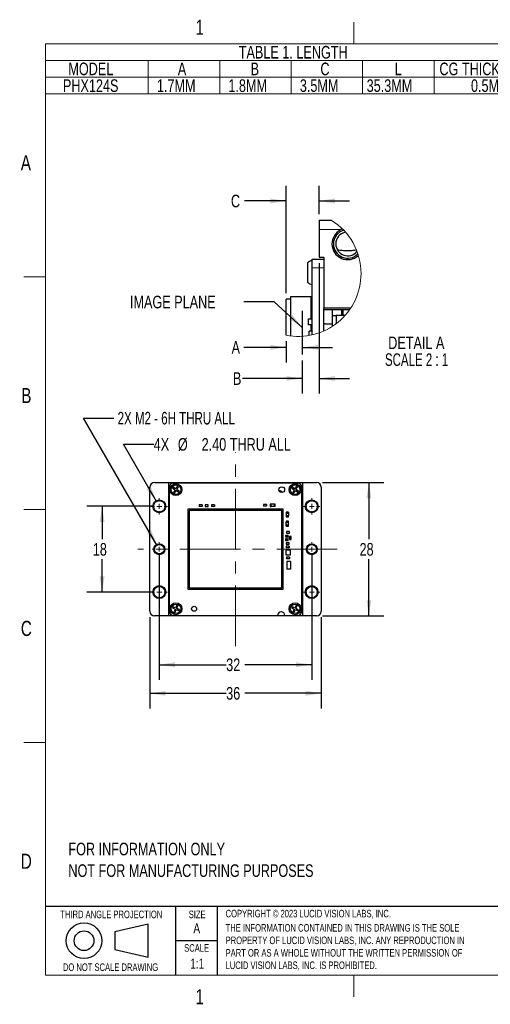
# Model space of a CAD drawing. Header units: millimetres. Extents: x 5 to 274, y 4 to 211.
# Tile 1 of 28: x 5 to 104, y 4 to 211. Entities that reach past the tile are written whole.
import ezdxf

# ---------------------------------------------------------------- set-up
doc = ezdxf.new("R2010")
doc.units = ezdxf.units.MM
doc.linetypes.add('CENTERX2', pattern=[20.32, 12.7, -2.54, 2.54, -2.54])
doc.linetypes.add('PHANTOM', pattern=[12.7, 6.35, -1.27, 1.27, -1.27, 1.27, -1.27])
doc.layers.add('DIMENSIONS', color=8, linetype='Continuous')
doc.layers.add('FORMAT', color=7, linetype='Continuous')
doc.styles.add('SLDTEXTSTYLE0', font='TXT', dxfattribs={"width": 0.75})
doc.styles.add('SLDTEXTSTYLE5', font='TXT', dxfattribs={"width": 0.684211})
doc.styles.add('SLDTEXTSTYLE6', font='TXT', dxfattribs={"width": 0.681818})
doc.dimstyles.new('SLDDIMSTYLE2', dxfattribs={"dimtxt": 0.18, "dimasz": 3.302, "dimexe": 0, "dimexo": 0.0625, "dimgap": 0, "dimtad": 0, "dimtih": 1, "dimtoh": 1, "dimdec": 0, "dimrnd": 1e-09, "dimzin": 0, "dimdsep": 46, "dimtxsty": 'Standard', "dimsah": 1, "dimcen": 0.09, "dimadec": 0, "dimazin": 0, "dimtfac": 3.302, "dimtdec": 0, "dimtofl": 0, "dimtmove": 0, "dimatfit": 3, "dimfxl": 0, "dimfrac": 2, "dimtolj": 1, "dimtzin": 0, "dimarcsym": 0})
doc.dimstyles.new('SLDDIMSTYLE3', dxfattribs={"dimtxt": 2.645833, "dimasz": 3.302, "dimexe": 0, "dimexo": 0.0625, "dimgap": 0.661458, "dimtad": 0, "dimtih": 1, "dimtoh": 1, "dimdec": 0, "dimrnd": 1e-09, "dimzin": 12, "dimdsep": 46, "dimtxsty": 'SLDTEXTSTYLE0', "dimsah": 1, "dimcen": 0.09, "dimadec": 0, "dimazin": 3, "dimtfac": 1, "dimtdec": 0, "dimtofl": 0, "dimtmove": 0, "dimatfit": 3, "dimfxl": 0, "dimfrac": 2, "dimtolj": 1, "dimtzin": 12, "dimarcsym": 0})
doc.dimstyles.new('SLDDIMSTYLE8', dxfattribs={"dimtxt": 2.645833, "dimasz": 3.302, "dimexe": 0, "dimexo": 0.0625, "dimgap": 0.661458, "dimtad": 0, "dimtih": 1, "dimtoh": 1, "dimrnd": 1e-09, "dimzin": 4, "dimdsep": 46, "dimtxsty": 'SLDTEXTSTYLE0', "dimsah": 1, "dimcen": 0, "dimadec": 0, "dimazin": 1, "dimtfac": 1, "dimtofl": 0, "dimtmove": 0, "dimatfit": 3, "dimfxl": 0, "dimfrac": 2, "dimtolj": 1, "dimtzin": 12, "dimarcsym": 0})
doc.dimstyles.new('SLDDIMSTYLE9', dxfattribs={"dimtxt": 2.645833, "dimasz": 3.302, "dimexe": 0, "dimexo": 0.0625, "dimgap": 0.661458, "dimtad": 0, "dimtih": 1, "dimtoh": 1, "dimdec": 1, "dimlfac": 0.5, "dimrnd": 1e-09, "dimzin": 12, "dimdsep": 46, "dimtxsty": 'SLDTEXTSTYLE0', "dimsah": 1, "dimcen": 0.09, "dimadec": 0, "dimazin": 3, "dimtfac": 1, "dimtdec": 1, "dimtmove": 0, "dimatfit": 0, "dimfxl": 0, "dimfrac": 2, "dimtolj": 1, "dimtzin": 12, "dimarcsym": 0})

# ---------------------------------------------------------------- blocks, each defined once
blk = doc.blocks.new('SW_NOTE_0')
at = {"color": 0, "linetype": 'Continuous', "lineweight": 0, "char_height": 2.6458, "attachment_point": 1, "style": 'SLDTEXTSTYLE0'}
for s, insert in [('FOR INFORMATION ONLY', (0, 3.41)), ('NOT FOR MANUFACTURING PURPOSES', (0, -1.12))]:
    blk.add_mtext(s, dxfattribs=dict(at, insert=insert))
blk = doc.blocks.new('SW_NOTE_0_2')
at = {"layer": 'FORMAT', "color": 0, "char_height": 1.5875, "attachment_point": 1, "style": 'SLDTEXTSTYLE0'}
for s, insert in [('THE INFORMATION CONTAINED IN THIS DRAWING IS THE SOLE', (0, 2.05)), ('PROPERTY OF LUCID VISION LABS, INC. ANY REPRODUCTION IN', (0, -0.57)), ('PART OR AS A WHOLE WITHOUT THE WRITTEN PERMISSION OF', (0, -3.19)), ('LUCID VISION LABS, INC. IS PROHIBITED.', (0, -5.8))]:
    blk.add_mtext(s, dxfattribs=dict(at, insert=insert))
blk = doc.blocks.new('SW_TABLEANNOTATION_1')
at = {"color": 0, "linetype": 'Continuous', "lineweight": 18}
for p, q in [((0, 0), (0, -3.51)), ((0, 0), (21.57, 0)), ((21.57, 0), (36.57, 0)), ((36.57, 0), (51.57, 0)), ((51.57, 0), (66.57, 0)), ((66.57, 0), (81.57, 0)), ((81.57, 0), (108.41, 0)), ((108.41, 0), (108.41, -3.51)), ((0, -3.51), (0, -7.01)), ((0, -3.51), (21.57, -3.51)), ((21.57, -3.51), (21.57, -7.01)), ((21.57, -3.51), (36.57, -3.51)), ((36.57, -3.51), (36.57, -7.01)), ((36.57, -3.51), (51.57, -3.51)), ((51.57, -3.51), (51.57, -7.01)), ((51.57, -3.51), (66.57, -3.51)), ((66.57, -3.51), (66.57, -7.01)), ((66.57, -3.51), (81.57, -3.51)), ((81.57, -3.51), (81.57, -7.01)), ((81.57, -3.51), (108.41, -3.51)), ((108.41, -3.51), (108.41, -7.01)), ((0, -7.01), (0, -10.52)), ((0, -7.01), (21.57, -7.01)), ((21.57, -7.01), (21.57, -10.52)), ((21.57, -7.01), (36.57, -7.01)), ((36.57, -7.01), (36.57, -10.52)), ((36.57, -7.01), (51.57, -7.01)), ((51.57, -7.01), (51.57, -10.52)), ((51.57, -7.01), (66.57, -7.01)), ((66.57, -7.01), (66.57, -10.52)), ((66.57, -7.01), (81.57, -7.01)), ((81.57, -7.01), (81.57, -10.52)), ((81.57, -7.01), (108.41, -7.01)), ((108.41, -7.01), (108.41, -10.52)), ((0, -10.52), (21.57, -10.52)), ((21.57, -10.52), (36.57, -10.52)), ((36.57, -10.52), (51.57, -10.52)), ((51.57, -10.52), (66.57, -10.52)), ((66.57, -10.52), (81.57, -10.52)), ((81.57, -10.52), (108.41, -10.52))]:
    blk.add_line(p, q, dxfattribs=at)
at = {"color": 0, "linetype": 'Continuous', "lineweight": 0, "attachment_point": 1, "style": 'SLDTEXTSTYLE0'}
for s, insert, char_height in [('TABLE 1. LENGTH', (40.56, -0.44), 2.6458), ('MODEL', (4.79, -3.94), 2.646), ('A', (27.77, -3.94), 2.65), ('B', (43.05, -3.94), 2.65), ('C', (57.7, -3.94), 2.65), ('L', (73.29, -3.94), 2.65), ('CG THICKNESS', (82.69, -3.94), 2.6458), ('PHX124S', (3.65, -7.45), 2.646), ('1.7MM', (23.38, -7.45), 2.646), ('1.8MM', (38.38, -7.45), 2.646), ('3.5MM', (53.38, -7.45), 2.646), ('35.3MM', (67.41, -7.45), 2.646), ('0.5MM', (89.31, -7.45), 2.646)]:
    blk.add_mtext(s, dxfattribs=dict(at, insert=insert, char_height=char_height))
blk = doc.blocks.new('_D_16')
at = {"layer": 'DIMENSIONS'}
for p, q in [((32.81, 108.62), (18.9, 108.62)), ((22.08, 108.62), (22.08, 101.72)), ((22.08, 90.62), (22.08, 97.51)), ((32.81, 90.62), (18.9, 90.62))]:
    blk.add_line(p, q, dxfattribs=at)
for points in [[(22.08, 108.62), (21.57, 105.31), (22.59, 105.31)], [(22.08, 90.62), (22.59, 93.92), (21.57, 93.92)]]:
    blk.add_solid(points, dxfattribs=at)
at = {"layer": 'DIMENSIONS', "insert": (20.12, 100.92), "char_height": 2.646, "attachment_point": 1, "style": 'SLDTEXTSTYLE0'}
blk.add_mtext('18', dxfattribs=at)
blk = doc.blocks.new('_D_17')
at = {"layer": 'DIMENSIONS'}
for p, q in [((34.08, 98.35), (34.08, 72.19)), ((66.08, 98.35), (66.08, 72.19)), ((34.08, 75.37), (48.12, 75.37)), ((66.08, 75.37), (52.03, 75.37))]:
    blk.add_line(p, q, dxfattribs=at)
for points in [[(34.08, 75.37), (37.38, 74.86), (37.38, 75.88)], [(66.08, 75.37), (62.78, 75.88), (62.78, 74.86)]]:
    blk.add_solid(points, dxfattribs=at)
at = {"layer": 'DIMENSIONS', "insert": (48.12, 76.68), "char_height": 2.646, "attachment_point": 1, "style": 'SLDTEXTSTYLE0'}
blk.add_mtext('32', dxfattribs=at)
blk = doc.blocks.new('_D_18')
at = {"layer": 'DIMENSIONS'}
for p, q in [((32.08, 85.35), (32.08, 66.19)), ((68.08, 85.35), (68.08, 66.19)), ((32.08, 69.37), (48.12, 69.37)), ((68.08, 69.37), (52.03, 69.37))]:
    blk.add_line(p, q, dxfattribs=at)
for points in [[(32.08, 69.37), (35.38, 68.86), (35.38, 69.88)], [(68.08, 69.37), (64.78, 69.88), (64.78, 68.86)]]:
    blk.add_solid(points, dxfattribs=at)
at = {"layer": 'DIMENSIONS', "insert": (48.12, 70.68), "char_height": 2.646, "attachment_point": 1, "style": 'SLDTEXTSTYLE0'}
blk.add_mtext('36', dxfattribs=at)
blk = doc.blocks.new('_D_19')
at = {"layer": 'DIMENSIONS'}
for p, q in [((68.35, 113.62), (81.25, 113.62)), ((78.08, 113.62), (78.08, 101.72)), ((78.08, 85.62), (78.08, 97.51)), ((68.35, 85.62), (81.25, 85.62))]:
    blk.add_line(p, q, dxfattribs=at)
for points in [[(78.08, 113.62), (77.57, 110.31), (78.59, 110.31)], [(78.08, 85.62), (78.59, 88.92), (77.57, 88.92)]]:
    blk.add_solid(points, dxfattribs=at)
at = {"layer": 'DIMENSIONS', "insert": (76.12, 100.92), "char_height": 2.646, "attachment_point": 1, "style": 'SLDTEXTSTYLE0'}
blk.add_mtext('28', dxfattribs=at)
blk = doc.blocks.new('_D_20')
at = {"layer": 'DIMENSIONS'}
for p, q in [((33.48, 109.65), (26.56, 121.64)), ((26.56, 121.64), (32.91, 121.64))]:
    blk.add_line(p, q, dxfattribs=at)
blk.add_solid([(33.48, 109.65), (32.27, 112.77), (31.39, 112.26)], dxfattribs=at)
at = {"layer": 'DIMENSIONS', "attachment_point": 1, "style": 'SLDTEXTSTYLE0'}
for s, insert, char_height in [('4X', (32.91, 122.95), 2.646), ('%%c', (37.98, 122.95), 2.646), ('2.40 THRU ALL', (42.97, 122.95), 2.6458)]:
    blk.add_mtext(s, dxfattribs=dict(at, insert=insert, char_height=char_height))
blk = doc.blocks.new('SW_RADIAL_DIMENSION_0')
at = {"layer": 'DIMENSIONS', "color": 0}
for p, q in [((8.25, -24.55), (-7.14, 2.1)), ((-7.14, 2.1), (-0.79, 2.1))]:
    blk.add_line(p, q, dxfattribs=at)
blk.add_solid([(8.25, -24.55), (7.04, -21.44), (6.16, -21.95)], dxfattribs=at)
at = {"layer": 'DIMENSIONS', "color": 0, "insert": (0, 3.41), "char_height": 2.6458, "attachment_point": 1, "style": 'SLDTEXTSTYLE5'}
blk.add_mtext('2X M2 - 6H THRU ALL', dxfattribs=at)
blk = doc.blocks.new('SW_CENTERMARKSYMBOL_9')
at = {"color": 0, "linetype": 'Continuous', "lineweight": 18}
for p, q in [((-1, 0), (-1.7, 0)), ((0, 0), (-0.5, 0)), ((0, 1), (0, 1.7)), ((0, 0), (0, 0.5)), ((0, 0), (0, -0.5)), ((0, 0), (0.5, 0)), ((1, 0), (1.7, 0)), ((0, -1), (0, -1.7))]:
    blk.add_line(p, q, dxfattribs=at)
blk = doc.blocks.new('SW_CENTERMARKSYMBOL_10')
at = {"color": 0, "linetype": 'Continuous', "lineweight": 18}
for p, q in [((-1, 0), (-1.7, 0)), ((0, 0), (-0.5, 0)), ((0, 1), (0, 1.7)), ((0, 0), (0, 0.5)), ((0, 0), (0, -0.5)), ((0, 0), (0.5, 0)), ((1, 0), (1.7, 0)), ((0, -1), (0, -1.7))]:
    blk.add_line(p, q, dxfattribs=at)
blk = doc.blocks.new('SW_CENTERMARKSYMBOL_11')
at = {"color": 0, "linetype": 'Continuous', "lineweight": 18}
for p, q in [((-1, 0), (-1.7, 0)), ((0, 0), (-0.5, 0)), ((0, 1), (0, 1.7)), ((0, 0), (0, 0.5)), ((0, 0), (0, -0.5)), ((0, 0), (0.5, 0)), ((1, 0), (1.7, 0)), ((0, -1), (0, -1.7))]:
    blk.add_line(p, q, dxfattribs=at)
blk = doc.blocks.new('SW_CENTERMARKSYMBOL_12')
at = {"color": 0, "linetype": 'Continuous', "lineweight": 18}
for p, q in [((-1, 0), (-1.7, 0)), ((0, 0), (-0.5, 0)), ((0, 1), (0, 1.7)), ((0, 0), (0, 0.5)), ((0, 0), (0, -0.5)), ((0, 0), (0.5, 0)), ((1, 0), (1.7, 0)), ((0, -1), (0, -1.7))]:
    blk.add_line(p, q, dxfattribs=at)
blk = doc.blocks.new('SW_CENTERMARKSYMBOL_13')
at = {"color": 0, "linetype": 'Continuous', "lineweight": 18}
for p, q in [((-1, 0), (-1.5, 0)), ((0, 0), (-0.5, 0)), ((0, 1), (0, 1.5)), ((0, 0), (0, 0.5)), ((0, 0), (0, -0.5)), ((0, 0), (0.5, 0)), ((1, 0), (1.5, 0)), ((0, -1), (0, -1.5))]:
    blk.add_line(p, q, dxfattribs=at)
blk = doc.blocks.new('SW_CENTERMARKSYMBOL_14')
at = {"color": 0, "linetype": 'Continuous', "lineweight": 18}
for p, q in [((-1, 0), (-1.5, 0)), ((0, 0), (-0.5, 0)), ((0, 1), (0, 1.5)), ((0, 0), (0, 0.5)), ((0, 0), (0, -0.5)), ((0, 0), (0.5, 0)), ((1, 0), (1.5, 0)), ((0, -1), (0, -1.5))]:
    blk.add_line(p, q, dxfattribs=at)
blk = doc.blocks.new('_D_21')
at = {"layer": 'DIMENSIONS'}
for p, q in [((60.7, 143.27), (60.7, 138.81)), ((60.7, 141.98), (51.86, 141.98)), ((64.1, 141.98), (70.45, 141.98))]:
    blk.add_line(p, q, dxfattribs=at)
for points in [[(60.7, 141.98), (57.4, 142.49), (57.4, 141.47)], [(64.1, 141.98), (67.4, 141.47), (67.4, 142.49)]]:
    blk.add_solid(points, dxfattribs=at)
at = {"layer": 'DIMENSIONS', "insert": (49.25, 143.29), "char_height": 2.65, "attachment_point": 1, "style": 'SLDTEXTSTYLE0'}
blk.add_mtext('A', dxfattribs=at)
blk = doc.blocks.new('_D_22')
at = {"layer": 'DIMENSIONS'}
for p, q in [((67.63, 159.63), (67.63, 132.28)), ((64.1, 139.2), (64.1, 132.28)), ((64.1, 135.45), (51.56, 135.45)), ((67.63, 135.45), (73.98, 135.45))]:
    blk.add_line(p, q, dxfattribs=at)
for points in [[(64.1, 135.45), (60.8, 135.96), (60.8, 134.95)], [(67.63, 135.45), (70.93, 134.95), (70.93, 135.96)]]:
    blk.add_solid(points, dxfattribs=at)
at = {"layer": 'DIMENSIONS', "insert": (49.54, 136.76), "char_height": 2.65, "attachment_point": 1, "style": 'SLDTEXTSTYLE0'}
blk.add_mtext('B', dxfattribs=at)
blk = doc.blocks.new('_D_23')
at = {"layer": 'DIMENSIONS'}
for p, q in [((60.7, 153.37), (60.7, 175.9)), ((67.63, 169.97), (67.63, 175.9)), ((60.7, 172.72), (51.99, 172.72)), ((67.63, 172.72), (73.98, 172.72))]:
    blk.add_line(p, q, dxfattribs=at)
for points in [[(60.7, 172.72), (57.4, 173.23), (57.4, 172.21)], [(67.63, 172.72), (70.93, 172.21), (70.93, 173.23)]]:
    blk.add_solid(points, dxfattribs=at)
at = {"layer": 'DIMENSIONS', "insert": (49.12, 174.03), "char_height": 2.65, "attachment_point": 1, "style": 'SLDTEXTSTYLE0'}
blk.add_mtext('C', dxfattribs=at)
blk = doc.blocks.new('SW_NOTE_0_5')
at = {"color": 0, "linetype": 'Continuous', "lineweight": 0, "attachment_point": 2}
for s, insert, char_height, style in [('DETAIL A', (7.15, 3.41), 2.646, 'SLDTEXTSTYLE0'), ('SCALE 2 : 1', (7.21, -0.12), 2.6458, 'SLDTEXTSTYLE6')]:
    blk.add_mtext(s, dxfattribs=dict(at, insert=insert, char_height=char_height, style=style))

msp = doc.modelspace()

# ---------------------------------------------------------------- linework, layer by layer
at = {"color": 7, "linetype": 'Continuous', "lineweight": 25}
for p, q in [((67.6293351, 168.6971113), (70.1662764, 168.6971113)), ((67.6293351, 168.6971113), (67.6293351, 166.6971147)), ((67.6293351, 166.6971147), (67.6293351, 160.8971134)), ((72.5781709, 166.789215), (72.2545624, 166.6971147)), ((65.169334, 159.6971135), (65.169334, 155.6971129)), ((66.1693342, 158.6971134), (66.1693342, 160.4971122)), ((66.1693342, 160.4971122), (68.6293352, 160.4971122)), ((67.6293351, 160.8971134), (68.6293352, 160.8971134)), ((68.6293352, 160.8971134), (68.6293352, 150.2971127)), ((66.1693342, 144.6225326), (66.1693342, 158.6971134)), ((60.699334, 144.5446079), (60.699334, 152.0971134)), ((61.699336, 152.0971134), (60.699334, 152.0971134)), ((61.699336, 152.6971124), (65.9393348, 152.6971124)), ((61.699336, 144.3869388), (61.699336, 152.6971124)), ((65.9393348, 147.9755407), (65.9393348, 152.6971124)), ((64.0993347, 149.6449269), (64.0993347, 140.4674787)), ((68.6293352, 150.2971127), (74.3048914, 150.2971127)), ((68.6293352, 150.0971131), (68.6293352, 150.2971127)), ((68.6293352, 145.4426935), (68.6293352, 150.0971131)), ((74.0345731, 149.8971134), (68.6293352, 149.8971134)), ((70.4293341, 148.6971136), (70.4293341, 149.8971134)), ((72.4293344, 148.6971136), (72.4293344, 149.8971134)), ((72.629334, 149.8971134), (72.629334, 148.6971136)), ((65.3703302, 147.9755407), (66.1693342, 147.9755407)), ((65.3703302, 146.7175707), (65.3703302, 147.9755407)), ((68.869324, 146.9225352), (70.3693252, 146.9225352)), ((70.3693252, 146.9225352), (70.3693252, 146.3829577)), ((70.4293341, 148.6971136), (71.2293346, 148.6971136)), ((70.4293341, 146.421696), (70.4293341, 148.6971136)), ((71.2293346, 148.6971136), (71.2293346, 146.9844812)), ((73.0823945, 148.6971136), (71.2293346, 148.6971136)), ((66.1693342, 146.7175707), (65.3703302, 146.7175707)), ((65.5703299, 144.5010491), (65.5703299, 145.3755349)), ((66.1693342, 145.3755349), (65.5703299, 145.3755349)), ((65.9393348, 145.3755349), (65.9393348, 146.7175707)), ((32.0794694, 86.6157597), (32.0794694, 112.6157597)), ((33.0794694, 113.6157597), (35.9794694, 113.6157597)), ((35.9794694, 113.6157597), (35.9794694, 85.6157597)), ((35.9794694, 113.6157597), (41.2794694, 113.6157597)), ((36.1794694, 112.6157597), (36.1794694, 86.6157597)), ((37.0036848, 112.6123452), (36.8737536, 112.3987618)), ((36.8737536, 112.3987618), (37.4077121, 112.0739337)), ((37.5376433, 112.2875171), (37.0036848, 112.6123452)), ((63.0794694, 113.5157597), (37.0794694, 113.5157597)), ((37.4077121, 112.0739337), (37.0828839, 111.5399752)), ((37.2172682, 112.482414), (37.087337, 112.2688306)), ((37.2128152, 111.7535586), (37.4263986, 111.6236273)), ((37.2964673, 111.4100439), (37.6212955, 111.9440024)), ((37.8624715, 112.8214756), (37.5376433, 112.2875171)), ((37.6212955, 111.9440024), (38.1552539, 111.6191743)), ((37.9461236, 112.4779609), (37.7325402, 112.6078922)), ((37.7512267, 112.1575858), (38.0760549, 112.6915443)), ((38.2851852, 111.8327577), (37.7512267, 112.1575858)), ((38.0760549, 112.6915443), (37.8624715, 112.8214756)), ((37.9416705, 111.7491055), (38.0716018, 111.9626889)), ((38.1552539, 111.6191743), (38.2851852, 111.8327577)), ((41.2794694, 113.6157597), (58.8794694, 113.6157597)), ((41.3794694, 113.5157597), (41.2794694, 113.6157597)), ((58.8794694, 113.6157597), (58.7794694, 113.5157597)), ((58.8794694, 113.6157597), (64.1794694, 113.6157597)), ((62.0036848, 112.6123452), (61.8737536, 112.3987618)), ((61.8737536, 112.3987618), (62.4077121, 112.0739337)), ((62.5376433, 112.2875171), (62.0036848, 112.6123452)), ((62.4077121, 112.0739337), (62.0828839, 111.5399752)), ((62.2172682, 112.482414), (62.087337, 112.2688306)), ((62.2128152, 111.7535586), (62.4263986, 111.6236273)), ((62.2964673, 111.4100439), (62.6212955, 111.9440024)), ((62.8624715, 112.8214756), (62.5376433, 112.2875171)), ((62.6212955, 111.9440024), (63.155254, 111.6191743)), ((62.9461236, 112.4779609), (62.7325402, 112.6078922)), ((62.7512267, 112.1575858), (63.0760549, 112.6915443)), ((63.2851852, 111.8327577), (62.7512267, 112.1575858)), ((63.0760549, 112.6915443), (62.8624715, 112.8214756)), ((62.9416706, 111.7491055), (63.0716018, 111.9626889)), ((63.155254, 111.6191743), (63.2851852, 111.8327577)), ((63.9794694, 86.6157597), (63.9794694, 112.6157597)), ((64.1794694, 85.6157597), (64.1794694, 113.6157597)), ((64.1794694, 113.6157597), (67.0794694, 113.6157597)), ((68.0794694, 112.6157597), (68.0794694, 86.6157597)), ((37.0828839, 111.5399752), (37.2964673, 111.4100439)), ((62.0828839, 111.5399752), (62.2964673, 111.4100439)), ((60.0794694, 108.0157597), (40.0794694, 108.0157597)), ((40.0794694, 108.0157597), (40.0794694, 91.2157597)), ((40.3794694, 107.7157597), (40.3794694, 91.5157597)), ((59.7794694, 107.7157597), (40.3794694, 107.7157597)), ((42.4402553, 108.9302502), (42.4402553, 108.6012643)), ((43.0692406, 108.9302502), (42.4402553, 108.9302502)), ((43.0692406, 108.6012643), (42.4402553, 108.6012643)), ((43.0692406, 108.9302502), (43.0692406, 108.6012643)), ((43.7402584, 108.9302502), (43.7402584, 108.6012643)), ((44.3692437, 108.9302502), (43.7402584, 108.9302502)), ((43.7402584, 108.6012643), (44.3692437, 108.6012644)), ((44.3692437, 108.6012644), (44.3692437, 108.9302502)), ((45.6692467, 108.9302503), (45.0402614, 108.9302503)), ((45.0402614, 108.9302503), (45.0402614, 108.6012644)), ((45.6692467, 108.6012644), (45.0402614, 108.6012644)), ((45.6692467, 108.9302503), (45.6692467, 108.6012644)), ((55.9399807, 108.9802535), (55.9399807, 108.6512676)), ((56.5689659, 108.9802535), (55.9399807, 108.9802535)), ((56.568966, 108.6512676), (55.9399807, 108.6512676)), ((56.5689659, 108.9802535), (56.568966, 108.6512676)), ((57.379397, 109.0556461), (57.379397, 108.5756461)), ((57.379397, 109.0556461), (57.389397, 109.0556461)), ((57.379397, 108.5756461), (57.389397, 108.5756461)), ((57.579397, 109.0656461), (57.389397, 109.0656461)), ((57.389397, 108.5656461), (57.579397, 108.5656461)), ((57.579397, 109.0556461), (57.579397, 109.0656461)), ((58.179397, 109.0556462), (57.579397, 109.0556461)), ((57.579397, 108.5756461), (57.579397, 109.0556461)), ((58.179397, 108.5756462), (57.579397, 108.5756461)), ((57.579397, 108.5656461), (57.579397, 108.5756461)), ((58.179397, 109.0656462), (58.179397, 109.0556462)), ((58.369397, 109.0656462), (58.179397, 109.0656462)), ((58.179397, 109.0556462), (58.179397, 108.5756462)), ((58.179397, 108.5756462), (58.179397, 108.5656462)), ((58.369397, 108.5656462), (58.179397, 108.5656462)), ((58.379397, 109.0556462), (58.369397, 109.0556462)), ((58.379397, 108.5756462), (58.369397, 108.5756462)), ((58.379397, 108.5756462), (58.379397, 109.0556462)), ((59.7794694, 91.5157597), (59.7794694, 107.7157597)), ((60.0794694, 91.2157597), (60.0794694, 108.0157597)), ((60.6795832, 107.3826802), (60.6795832, 107.1926802)), ((60.6795832, 107.1926802), (60.6895832, 107.1926802)), ((60.6795832, 106.5926802), (60.6795832, 106.4026802)), ((60.6895832, 106.5926802), (60.6795832, 106.5926802)), ((60.6858698, 105.4754384), (60.6858698, 105.2854384)), ((61.1695832, 107.3926802), (60.6895832, 107.3926802)), ((60.6895832, 107.3926802), (60.6895832, 107.3826802)), ((60.6895832, 107.1926802), (61.1695832, 107.1926802)), ((60.6895832, 107.1926802), (60.6895832, 106.5926802)), ((61.1695832, 106.5926802), (60.6895832, 106.5926802)), ((60.6895832, 106.3926802), (60.6895832, 106.4026802)), ((60.6895832, 106.3926802), (61.1695832, 106.3926802)), ((60.6958698, 105.4854384), (60.6958698, 105.4754384)), ((61.1758698, 105.4854384), (60.6958698, 105.4854384)), ((61.1695832, 107.3926802), (61.1695832, 107.3826802)), ((61.1695832, 107.1926802), (61.1795832, 107.1926802)), ((61.1695832, 107.1926802), (61.1695832, 106.5926802)), ((61.1795832, 106.5926802), (61.1695832, 106.5926802)), ((61.1695832, 106.3926802), (61.1695832, 106.4026802)), ((61.1758698, 105.4854384), (61.1758698, 105.4754384)), ((61.1795832, 107.3826802), (61.1795832, 107.1926802)), ((61.1795832, 106.4026802), (61.1795832, 106.5926802)), ((61.1858698, 105.2854384), (61.1858698, 105.4754384)), ((60.6858698, 105.2854384), (60.6958698, 105.2854384)), ((60.6858699, 104.4954384), (60.6858699, 104.6854384)), ((60.6958699, 104.6854384), (60.6858699, 104.6854384)), ((60.6958698, 105.2854384), (61.1758698, 105.2854384)), ((60.6958699, 104.6854384), (60.6958698, 105.2854384)), ((61.1758699, 104.6854384), (60.6958699, 104.6854384)), ((60.6958699, 104.4854384), (60.6958699, 104.4954384)), ((60.6958699, 104.4854384), (61.1758699, 104.4854384)), ((61.1758698, 105.2854384), (61.1858698, 105.2854384)), ((61.1758699, 104.6854384), (61.1758698, 105.2854384)), ((61.1858699, 104.6854384), (61.1758699, 104.6854384)), ((61.1758699, 104.4854384), (61.1758699, 104.4954384)), ((61.1858699, 104.4954384), (61.1858699, 104.6854384)), ((60.6045863, 102.4532826), (60.6045863, 102.2632826)), ((60.6045863, 102.2632826), (60.6145863, 102.2632826)), ((60.6045864, 101.6632826), (60.6045864, 101.4732826)), ((60.6145864, 101.6632826), (60.6045864, 101.6632826)), ((61.0945863, 102.4632826), (60.6145863, 102.4632826)), ((60.6145863, 102.4632826), (60.6145863, 102.4532826)), ((60.6145863, 102.2632826), (61.0945863, 102.2632826)), ((60.6145863, 102.2632826), (60.6145864, 101.6632826)), ((61.0945864, 101.6632826), (60.6145864, 101.6632826)), ((60.6145864, 101.4632826), (60.6145864, 101.4732826)), ((60.6145864, 101.4632826), (61.0945864, 101.4632826)), ((61.393963, 103.3278565), (60.7649777, 103.3278564)), ((60.7649777, 103.3278564), (60.7649777, 102.9988706)), ((60.7649777, 102.9988706), (61.393963, 102.9988706)), ((61.0945863, 102.4632826), (61.0945863, 102.4532826)), ((61.0945863, 102.2632826), (61.1045863, 102.2632826)), ((61.0945863, 102.2632826), (61.0945864, 101.6632826)), ((61.1045864, 101.6632826), (61.0945864, 101.6632826)), ((61.0945864, 101.4632826), (61.0945864, 101.4732826)), ((61.1045863, 102.4532826), (61.1045863, 102.2632826)), ((61.1045864, 101.4732826), (61.1045864, 101.6632826)), ((61.393963, 102.9988706), (61.393963, 103.3278565)), ((61.7439633, 102.2552533), (61.4149774, 102.2552533)), ((61.4149774, 102.2552533), (61.4149775, 101.626268)), ((61.4149775, 101.626268), (61.7439633, 101.626268)), ((61.7439633, 101.626268), (61.7439633, 102.2552533)), ((60.6094702, 99.4383564), (60.6094702, 98.4383584)), ((61.6094682, 99.4383564), (60.6094702, 99.4383564)), ((60.7149747, 100.9778503), (60.7149747, 100.6488645)), ((61.34396, 100.9778503), (60.7149747, 100.9778503)), ((60.7149747, 100.6488645), (61.34396, 100.6488645)), ((60.7399839, 100.2528519), (60.7399839, 99.923866)), ((61.3689692, 100.2528519), (60.7399839, 100.2528519)), ((61.3689692, 99.923866), (60.7399839, 99.923866)), ((61.34396, 100.6488645), (61.34396, 100.9778503)), ((61.3689692, 100.2528519), (61.3689692, 99.923866)), ((61.6094682, 98.4383584), (61.6094682, 99.4383564)), ((60.6094702, 98.4383584), (61.6094682, 98.4383584)), ((61.3939631, 97.9278549), (60.7649778, 97.9278549)), ((60.7649778, 97.9278549), (60.7649778, 97.598869)), ((61.3939631, 97.598869), (60.7649778, 97.598869)), ((61.3939631, 97.9278549), (61.3939631, 97.598869)), ((61.6291031, 97.0401269), (60.8301613, 97.0401269)), ((60.8301613, 97.0401269), (60.8301614, 95.4410648)), ((61.6291031, 95.4410648), (60.8301614, 95.4410648)), ((61.6291031, 97.0401269), (61.6291031, 95.4410648)), ((40.0794694, 91.2157597), (60.0794694, 91.2157597)), ((40.3794694, 91.5157597), (59.7794694, 91.5157597)), ((36.9322332, 87.5147715), (36.8378098, 87.2832888)), ((36.8378098, 87.2832888), (37.4165163, 87.0472302)), ((37.5109398, 87.2787128), (36.9322332, 87.5147715)), ((37.1637159, 87.420348), (37.0692924, 87.1888654)), ((37.4165163, 87.0472302), (37.1804577, 86.4685236)), ((37.4119403, 86.3741001), (37.647999, 86.9528067)), ((37.7469985, 87.8574194), (37.5109398, 87.2787128)), ((37.647999, 86.9528067), (38.2267056, 86.716748)), ((37.8840576, 87.5315133), (37.652575, 87.6259367)), ((37.7424224, 87.1842893), (37.9784811, 87.7629959)), ((38.321129, 86.9482307), (37.7424224, 87.1842893)), ((37.9784811, 87.7629959), (37.7469985, 87.8574194)), ((37.9952229, 86.8111715), (38.0896464, 87.0426541)), ((38.2267056, 86.716748), (38.321129, 86.9482307)), ((61.9583869, 87.5543729), (61.849706, 87.3292319)), ((61.849706, 87.3292319), (62.4125585, 87.0575297)), ((62.5212393, 87.2826707), (61.9583869, 87.5543729)), ((62.1835278, 87.445692), (62.074847, 87.220551)), ((62.4125585, 87.0575297), (62.1408563, 86.4946772)), ((62.3659973, 86.3859963), (62.6376995, 86.9488488)), ((62.7929415, 87.8455232), (62.5212393, 87.2826707)), ((62.6376995, 86.9488488), (63.200552, 86.6771466)), ((62.9094016, 87.5117013), (62.6842607, 87.6203822)), ((62.7463803, 87.1739898), (63.0180825, 87.7368423)), ((63.3092328, 86.9022876), (62.7463803, 87.1739898)), ((63.0180825, 87.7368423), (62.7929415, 87.8455232)), ((62.975411, 86.7858275), (63.0840918, 87.0109685)), ((63.200552, 86.6771466), (63.3092328, 86.9022876)), ((35.9794694, 85.6157597), (33.0794694, 85.6157597)), ((64.1794694, 85.6157597), (35.9794694, 85.6157597)), ((37.0794694, 85.7157597), (58.9294694, 85.7157597)), ((37.1804577, 86.4685236), (37.4119403, 86.3741001)), ((37.2748811, 86.7000062), (37.5063638, 86.6055827)), ((60.4294694, 85.7157597), (63.0794694, 85.7157597)), ((62.1408563, 86.4946772), (62.3659973, 86.3859963)), ((62.2495372, 86.7198182), (62.4746782, 86.6111373)), ((67.0794694, 85.6157597), (64.1794694, 85.6157597))]:
    msp.add_line(p, q, dxfattribs=at)
at = {"color": 8, "linetype": 'PHANTOM', "lineweight": 18}
for p, q in [((72.2545624, 166.6971147), (67.6293351, 166.6971147)), ((66.1693342, 158.6971134), (68.6293352, 158.6971134)), ((57.389397, 109.0656461), (57.389397, 109.0556461)), ((57.389397, 108.5756461), (57.389397, 109.0556461)), ((57.389397, 109.0556461), (57.579397, 109.0556461)), ((57.579397, 108.5756461), (57.389397, 108.5756461)), ((57.389397, 108.5756461), (57.389397, 108.5656461)), ((58.179397, 109.0556462), (58.369397, 109.0556462)), ((58.369397, 108.5756462), (58.179397, 108.5756462)), ((58.369397, 109.0556462), (58.369397, 109.0656462)), ((58.369397, 109.0556462), (58.369397, 108.5756462)), ((58.369397, 108.5656462), (58.369397, 108.5756462)), ((60.6895832, 107.3826802), (60.6795832, 107.3826802)), ((60.6795832, 106.4026802), (60.6895832, 106.4026802)), ((60.6958698, 105.4754384), (60.6858698, 105.4754384)), ((60.6895832, 107.3826802), (61.1695832, 107.3826802)), ((60.6895832, 107.1926802), (60.6895832, 107.3826802)), ((60.6895832, 106.4026802), (60.6895832, 106.5926802)), ((61.1695832, 106.4026802), (60.6895832, 106.4026802)), ((60.6958698, 105.4754384), (61.1758698, 105.4754384)), ((60.6958698, 105.2854384), (60.6958698, 105.4754384)), ((61.1695832, 107.3826802), (61.1695832, 107.1926802)), ((61.1795832, 107.3826802), (61.1695832, 107.3826802)), ((61.1695832, 106.5926802), (61.1695832, 106.4026802)), ((61.1695832, 106.4026802), (61.1795832, 106.4026802)), ((61.1758698, 105.4754384), (61.1758698, 105.2854384)), ((61.1858698, 105.4754384), (61.1758698, 105.4754384)), ((60.6858699, 104.4954384), (60.6958699, 104.4954384)), ((60.6958699, 104.4954384), (60.6958699, 104.6854384)), ((61.1758699, 104.4954384), (60.6958699, 104.4954384)), ((61.1758699, 104.6854384), (61.1758699, 104.4954384)), ((61.1758699, 104.4954384), (61.1858699, 104.4954384)), ((60.6145863, 102.4532826), (60.6045863, 102.4532826)), ((60.6045864, 101.4732826), (60.6145864, 101.4732826)), ((60.6145863, 102.4532826), (61.0945863, 102.4532826)), ((60.6145863, 102.2632826), (60.6145863, 102.4532826)), ((60.6145864, 101.4732826), (60.6145864, 101.6632826)), ((61.0945864, 101.4732826), (60.6145864, 101.4732826)), ((61.0945863, 102.4532826), (61.0945863, 102.2632826)), ((61.1045863, 102.4532826), (61.0945863, 102.4532826)), ((61.0945864, 101.6632826), (61.0945864, 101.4732826)), ((61.0945864, 101.4732826), (61.1045864, 101.4732826))]:
    msp.add_line(p, q, dxfattribs=at)
at = {"color": 7, "linetype": 'CENTERX2', "lineweight": 18}
for p, q in [((50.0794694, 79.2657597), (50.0794694, 119.9657597)), ((71.4294694, 99.6157597), (29.54479, 99.6157597))]:
    msp.add_line(p, q, dxfattribs=at)
at = {"color": 7, "linetype": 'Continuous', "lineweight": 25}
for centre, radius in [((37.5794694, 112.1157597), 1.25), ((37.5794694, 112.1157597), 1), ((59.7794694, 112.1157597), 0.6), ((62.5794694, 112.1157597), 1.25), ((62.5794694, 112.1157597), 1), ((34.0794694, 108.6157597), 1.35), ((34.0794694, 108.6157597), 1.2), ((66.0794694, 108.6157597), 1.35), ((66.0794694, 108.6157597), 1.2), ((34.0794694, 99.6157597), 1.15), ((34.0794694, 99.6157597), 1), ((66.0794694, 99.6157597), 1.15), ((66.0794694, 99.6157597), 1), ((34.0794694, 90.6157597), 1.35), ((34.0794694, 90.6157597), 1.2), ((66.0794694, 90.6157597), 1.35), ((66.0794694, 90.6157597), 1.2), ((37.5794694, 87.1157597), 1.25), ((37.5794694, 87.1157597), 1), ((41.3794694, 87.1157597), 0.525), ((62.5794694, 87.1157597), 1.25), ((62.5794694, 87.1157597), 1)]:
    msp.add_circle(centre, radius, dxfattribs=at)
at = {"color": 7, "linetype": 'Continuous', "lineweight": 18}
for centre, radius, start, end in [((63.2506641, 157.4761793), 13.1808577, 0.000008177, 58.3539098), ((63.2506678, 157.476182), 13.180854, 258.839173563, 359.999996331)]:
    msp.add_arc(centre, radius, start, end, dxfattribs=at)
at = {"color": 7, "linetype": 'Continuous', "lineweight": 25}
for centre, radius, start, end in [((73.6238084, 163.6987558), 3.2962086, 114.544526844, 312.934652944), ((73.6116336, 163.7031916), 2.9823043, 105.961499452, 180.116793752), ((73.6119223, 163.7036463), 2.4825962, 100.08451623, 180.150797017), ((73.6222789, 163.6925023), 2.9929469, 179.911748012, 315.798113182), ((73.6236419, 163.6929773), 2.4943106, 179.905015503, 321.575982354), ((66.2918333, 158.7021124), 1.5000106, 94.684304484, 138.445712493), ((66.291823, 156.6920933), 1.4999891, 221.553958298, 265.316024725), ((68.8693243, 146.6225375), 0.2999977, 90.000053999, 143.127202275), ((33.0794694, 112.6157597), 1, 90, 180), ((37.0794694, 112.6157597), 0.9, 90, 180), ((58.8294694, 109.9657597), 2, 53.265929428, 79.0565894), ((63.0794694, 112.6157597), 0.9, 0, 90), ((67.0794694, 112.6157597), 1, 0, 90), ((57.389397, 109.0556461), 0.01, 90.000006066, 180.000006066), ((57.389397, 108.5756461), 0.01, 180.000006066, 270.000006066), ((58.369397, 109.0556462), 0.01, 0.000006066, 90.000006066), ((58.369397, 108.5756462), 0.01, 270.000006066, 0.000006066), ((60.6895832, 107.3826802), 0.01, 90.00000174, 180.00000174), ((60.6895832, 106.4026802), 0.01, 180.00000174, 270.00000174), ((60.6958698, 105.4754384), 0.01, 90.000003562, 180.000003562), ((61.1695832, 107.3826802), 0.01, 0.00000174, 90.00000174), ((61.1695832, 106.4026802), 0.01, 270.00000174, 0.000001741), ((61.1758698, 105.4754384), 0.01, 0.000003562, 90.000003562), ((60.6958699, 104.4954384), 0.01, 180.000003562, 270.000003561), ((61.1758699, 104.4954384), 0.01, 270.000003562, 0.000003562), ((60.6145863, 102.4532826), 0.01, 90.000001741, 180.000001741), ((60.6145864, 101.4732826), 0.01, 180.000001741, 270.00000174), ((61.0945863, 102.4532826), 0.01, 0.00000174, 90.000001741), ((61.0945864, 101.4732826), 0.01, 270.00000174, 0.00000174), ((33.0794694, 86.6157597), 1, 180, 270), ((37.0794694, 86.6157597), 0.9, 180, 270), ((59.6794694, 85.7157597), 0.75, 0, 180), ((63.0794694, 86.6157597), 0.9, 270, 0), ((67.0794694, 86.6157597), 1, 270, 0)]:
    msp.add_arc(centre, radius, start, end, dxfattribs=at)
msp.add_open_spline([(71.426272, 162.5153702), (71.6371616, 162.4770319), (72.0641668, 162.3994052), (72.6699064, 162.3475633), (73.2392085, 162.3242193), (73.7649301, 162.3204342), (74.2874978, 162.3337352), (74.8520571, 162.3624129), (75.2365591, 162.4256041), (75.4525323, 162.4610983)], degree=3, knots=[0, 0, 0, 0, 0.1588552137, 0.3216470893, 0.4502053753, 0.5813335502, 0.7113414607, 0.8378616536, 1, 1, 1, 1], dxfattribs=at)
at = {"layer": 'FORMAT', "color": 7, "linetype": 'Continuous', "lineweight": 18}
for p, q in [((74.95, 205.7), (74.95, 210.225)), ((10.2, 10.2), (10.2, 205.7)), ((10.2, 205.7), (269.2, 205.7)), ((10.2, 156.825), (5.675, 156.825)), ((5.674, 107.95), (10.201, 107.95)), ((10.2, 59.075), (5.675, 59.075)), ((269.2, 10.2), (10.2, 10.2)), ((74.95, 10.2), (74.95, 5.675))]:
    msp.add_line(p, q, dxfattribs=at)
at = {"layer": 'FORMAT'}
for p, q in [((10.2, 24.7144932), (269.2, 24.7144932)), ((37.5016428, 24.7144932), (37.5016428, 10.2)), ((46.2530547, 24.7144932), (46.2530547, 10.2)), ((31.7628721, 20.9247951), (24.7740467, 19.2878415)), ((31.7628721, 13.9680916), (31.7628721, 20.9247951)), ((24.7740467, 19.2878415), (24.7740467, 15.6050452)), ((37.5016428, 17.4572466), (46.2530547, 17.4572466)), ((24.7740467, 15.6050452), (31.7628721, 13.9680916))]:
    msp.add_line(p, q, dxfattribs=at)
for radius in [3.7492519, 2.0700637]:
    msp.add_circle((18.2780343, 17.4464434), radius, dxfattribs=at)

# ---------------------------------------------------------------- block references
at = {"color": 7, "linetype": 'Continuous', "lineweight": 0}
for name, p in [('SW_TABLEANNOTATION_1', (10.2, 205.7)), ('SW_NOTE_0_5', (80.8816764, 140.8509137)), ('SW_CENTERMARKSYMBOL_9', (34.0794694, 108.6157597)), ('SW_CENTERMARKSYMBOL_10', (66.0794694, 108.6157597)), ('SW_CENTERMARKSYMBOL_14', (34.0794694, 99.6157597)), ('SW_CENTERMARKSYMBOL_13', (66.0794694, 99.6157597)), ('SW_CENTERMARKSYMBOL_11', (34.0794694, 90.6157597)), ('SW_CENTERMARKSYMBOL_12', (66.0794694, 90.6157597)), ('SW_NOTE_0', (15, 34.5958717))]:
    msp.add_blockref(name, p, dxfattribs=at)
at = {"layer": 'DIMENSIONS'}
msp.add_blockref('SW_RADIAL_DIMENSION_0', (25.3328324, 125.0367497), dxfattribs=at)
at = {"layer": 'FORMAT'}
msp.add_blockref('SW_NOTE_0_2', (48, 18.8833333), dxfattribs=at)

# ---------------------------------------------------------------- texts
at = {"layer": 'DIMENSIONS', "insert": (27.9204199, 152.825206), "char_height": 2.645833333, "attachment_point": 1, "style": 'SLDTEXTSTYLE0'}
msp.add_mtext('IMAGE PLANE', dxfattribs=at)
at = {"layer": 'FORMAT', "style": 'SLDTEXTSTYLE0'}
for s, insert, char_height, attachment_point in [('1', (42.5430295, 210.7661233), 3.175, 2), ('A', (6.0717506, 182.3286233), 3.175, 2), ('B', (6.1764815, 133.4536233), 3.175, 2), ('C', (6.1669271, 84.5786233), 3.175, 2), ('D', (6.1621499, 35.7036233), 3.175, 2), ('SIZE', (42.0288323, 23.756037), 1.5875, 2), ('COPYRIGHT © 2023 LUCID VISION LABS, INC.', (48, 23.9297284), 1.5875, 1), ('A', (41.9419479, 21.1112005), 2.1166667, 2), ('SCALE', (41.9160167, 16.7159751), 1.5875, 2), ('DO NOT SCALE DRAWING', (23.8370462, 12.6750473), 1.5875, 2), ('1:1', (42.0445114, 13.7023179), 2.11666667, 2), ('1', (42.5430295, 7.2661233), 3.175, 2)]:
    msp.add_mtext(s, dxfattribs=dict(at, insert=insert, char_height=char_height, attachment_point=attachment_point))
at = {"layer": 'FORMAT', "color": 7, "insert": (24.0042477, 23.756037), "char_height": 1.5875, "attachment_point": 2, "style": 'SLDTEXTSTYLE0'}
msp.add_mtext('THIRD ANGLE PROJECTION', dxfattribs=at)

# ---------------------------------------------------------------- dimensions: what is measured, and where the dimension line sits
at = {"layer": 'DIMENSIONS'}
for base, p1, p2, dimstyle, picture, middle in [((60.6993347, 172.7224628), (67.6293347, 168.6971128), (60.6993347, 152.0971134), 'SLDDIMSTYLE9', '_D_23', (50.5529867, 172.7224628)), ((67.6293347, 135.4544182), (64.0993347, 140.4674787), (67.6293347, 160.8971128), 'SLDDIMSTYLE9', '_D_22', (50.5529867, 135.4544182)), ((60.6993347, 141.9823024), (64.0993347, 140.4674787), (60.6993347, 144.5446079), 'SLDDIMSTYLE9', '_D_21', (50.5529867, 141.9823024)), ((66.0794694, 75.3689748), (34.0794694, 99.6157597), (66.0794694, 99.6157597), 'SLDDIMSTYLE3', '_D_17', (50.0794694, 75.3689748)), ((68.0794694, 69.3689748), (32.0794694, 86.6157597), (68.0794694, 86.6157597), 'SLDDIMSTYLE3', '_D_18', (50.0794694, 69.3689748))]:
    dim = msp.add_linear_dim(base=base, p1=p1, p2=p2, dimstyle=dimstyle, dxfattribs=at)
    dim.commit()
    dim.dimension.update_dxf_attribs({"geometry": picture, "text_midpoint": middle, "dimtype": 160})
dim = msp.add_diameter_dim_2p(p1=(34.6794694, 107.5765293), p2=(33.4794694, 109.6549902), text='4X <> THRU ALL\\P', dimstyle='SLDDIMSTYLE8', dxfattribs=at)
dim.commit()
dim.dimension.update_dxf_attribs({"geometry": '_D_20', "text_midpoint": (49.4441075, 121.6443621), "dimtype": 163})
for base, p1, p2, picture, middle in [((78.0794694, 85.6157597), (67.0794694, 113.6157597), (67.0794694, 85.6157597), '_D_19', (78.0794694, 99.6157597)), ((22.0794694, 90.6157597), (34.0794694, 108.6157597), (34.0794694, 90.6157597), '_D_16', (22.0794694, 99.6157597))]:
    dim = msp.add_linear_dim(base=base, p1=p1, p2=p2, angle=90, dimstyle='SLDDIMSTYLE3', dxfattribs=at)
    dim.commit()
    dim.dimension.update_dxf_attribs({"geometry": picture, "text_midpoint": middle, "dimtype": 160})

# ---------------------------------------------------------------- leaders
msp.add_leader([(64.0993347, 146.1526506), (58.1914896, 151.566813), (51.8414896, 151.566813)], dimstyle='SLDDIMSTYLE2', dxfattribs=at)

doc.saveas('drawing.dxf')
